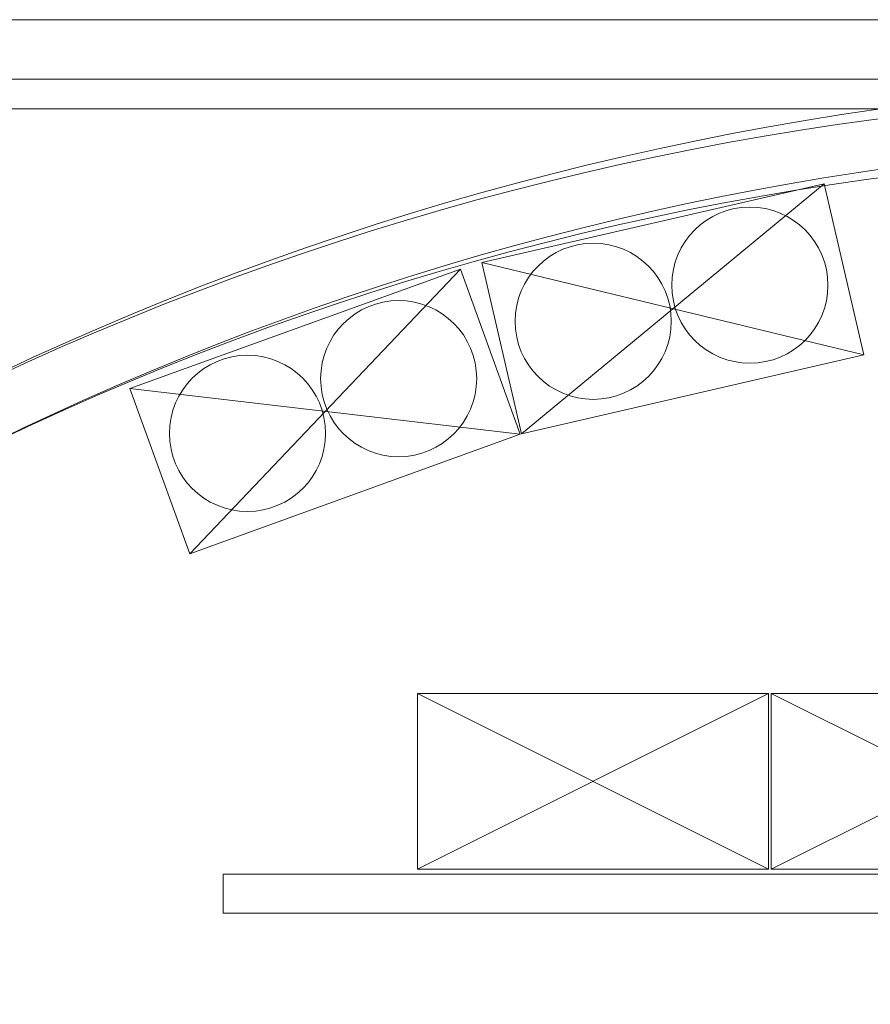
# Model space of a CAD drawing. Header units: millimetres. Extents: x 99250 to 122845, y -19292 to 18303.
# Tile 93 of 99: x 117910 to 120095, y 15774 to 18302. Entities that reach past the tile are written whole.
import ezdxf

# ---------------------------------------------------------------- set-up
doc = ezdxf.new("R2010")
doc.units = ezdxf.units.MM
doc.header["$MEASUREMENT"] = 0
doc.layers.add('IRISH HOUSE_HYD AIRPORT_DRAINAGE LAYOUT 1$0$GREY SCALE', color=8, linetype='Continuous')
doc.layers.add('IRISH HOUSE_HYD AIRPORT_DRAINAGE LAYOUT 1$0$GREYSCALE', color=8, linetype='Continuous', lineweight=0)
doc.layers.add('M-MEP-ELPR-EQUIP', color=6, linetype='Continuous', lineweight=20)

# ---------------------------------------------------------------- blocks, each defined once
blk = doc.blocks.new('IRISH HOUSE_HYD AIRPORT_DRAINAGE LAYOUT 1$0$FLOOR PLAN')
at = {"layer": 'IRISH HOUSE_HYD AIRPORT_DRAINAGE LAYOUT 1$0$GREYSCALE', "color": 8, "lineweight": 0, "ltscale": 0.2}
blk.add_line((21163.6, 18301.8), (1808.8, 18301.8), dxfattribs=at)
at = {"layer": 'IRISH HOUSE_HYD AIRPORT_DRAINAGE LAYOUT 1$0$GREYSCALE', "color": 8, "lineweight": 0, "ltscale": 0.25}
for p, q in [((21163.6, 18149.4), (1806, 18149.4)), ((6935.6, 18149.4), (21163.6, 18149.4)), ((8543.7, 18149.4), (21163.6, 18149.4)), ((21163.6, 18073.2), (6935.6, 18073.2)), ((19834, 16572.2), (18931.8, 16572.2)), ((18931.8, 16572.2), (18931.8, 16121.2)), ((19834, 16572.2), (18931.8, 16121.2)), ((18931.8, 16121.2), (18931.8, 16572.2)), ((18931.8, 16572.2), (19834, 16121.2)), ((19834, 16121.2), (19834, 16572.2)), ((20742.7, 16572.2), (19840.5, 16572.2)), ((19840.5, 16572.2), (19840.5, 16121.2)), ((20742.7, 16572.2), (19840.5, 16121.2)), ((19840.5, 16121.2), (19840.5, 16572.2)), ((19840.5, 16572.2), (20742.7, 16121.2)), ((18432.6, 16108.6), (21213.3, 16108.6)), ((18432.6, 16108.6), (18432.6, 16008.3)), ((18931.8, 16121.2), (19834, 16121.2)), ((19840.5, 16121.2), (20742.7, 16121.2)), ((18432.6, 16008.3), (21213.3, 16008.3))]:
    blk.add_line(p, q, dxfattribs=at)
at = {"layer": 'IRISH HOUSE_HYD AIRPORT_DRAINAGE LAYOUT 1$0$GREYSCALE', "color": 8, "lineweight": 0}
for p, q in [((19097.7, 17678.2, 59.1), (19976.8, 17880.8, 59.1)), ((19199, 17238.6, 59.1), (19976.8, 17880.8, 59.1)), ((19976.8, 17880.8, 59.1), (20078.1, 17441.2, 59.1)), ((19199, 17238.6, 59.1), (19097.7, 17678.2, 59.1)), ((19097.7, 17678.2, 59.1), (20078.1, 17441.2, 59.1)), ((18193.6, 17354.9), (19042.1, 17661.7)), ((18347, 16930.7), (19042.1, 17661.7)), ((19042.1, 17661.7), (19195.5, 17237.5)), ((20078.1, 17441.2, 59.1), (19199, 17238.6, 59.1)), ((18347, 16930.7), (18193.6, 17354.9)), ((18193.6, 17354.9), (19195.5, 17237.5)), ((19195.5, 17237.5), (18347, 16930.7))]:
    blk.add_line(p, q, dxfattribs=at)
for centre in [(19785.8, 17620.4, 59.1), (19383.4, 17527.6, 59.1), (18883.7, 17380.3), (18495.4, 17239.9)]:
    blk.add_circle(centre, 200.5, dxfattribs=at)
at = {"layer": 'IRISH HOUSE_HYD AIRPORT_DRAINAGE LAYOUT 1$0$GREYSCALE', "color": 8, "lineweight": 0, "ltscale": 0.25}
for centre, radius, start, end in [((21217.1, 10299.4), 7850.2, 90.38683, 134.7725), ((21222.5, 10287.5), 7709.6, 91.19276, 134.21677)]:
    blk.add_arc(centre, radius, start, end, dxfattribs=at)
at = {"layer": 'IRISH HOUSE_HYD AIRPORT_DRAINAGE LAYOUT 1$0$GREYSCALE', "color": 8, "lineweight": 0}
for radius, start, end in [(7752.9, 89.85369, 134.67625), (7602.5, 89.37712, 134.60131)]:
    blk.add_arc((21130.7, 10361.1), radius, start, end, dxfattribs=at)
blk = doc.blocks.new('IRISH HOUSE_HYD AIRPORT_DRAINAGE LAYOUT 1')
at = {"layer": 'IRISH HOUSE_HYD AIRPORT_DRAINAGE LAYOUT 1$0$GREY SCALE'}
blk.add_blockref('IRISH HOUSE_HYD AIRPORT_DRAINAGE LAYOUT 1$0$FLOOR PLAN', (0, 0), dxfattribs=at)

msp = doc.modelspace()

# ---------------------------------------------------------------- block references
at = {"layer": 'M-MEP-ELPR-EQUIP'}
msp.add_blockref('IRISH HOUSE_HYD AIRPORT_DRAINAGE LAYOUT 1', (100000, 0), dxfattribs=at)

doc.saveas('drawing.dxf')
